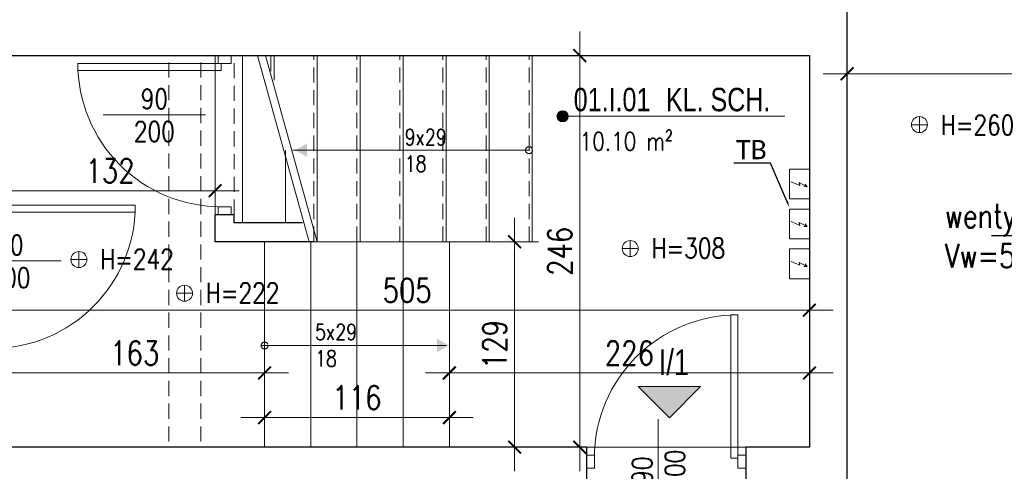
# Model space of a CAD drawing. Header units: millimetres. Extents: x 284606 to 569416, y -192995 to -95103.
# Tile 105 of 178: x 297633 to 298251, y -104158 to -103874. Entities that reach past the tile are written whole.
import ezdxf
from ezdxf import colors
from ezdxf.entities.mleader import LeaderData, LeaderLine
from ezdxf.enums import TextEntityAlignment as Align
from ezdxf.math import Vec2, Vec3

# ---------------------------------------------------------------- set-up
doc = ezdxf.new("R2010")
doc.units = ezdxf.units.MM
doc.linetypes.add('HIDDEN', pattern=[9.525, 6.35, -3.175])
doc.layers.get('0').update_dxf_attribs({"lineweight": 0})
for name, color, linetype, lineweight in [('!STR_Konstrukcja 0.20', 200, 'Continuous', 20), ('!STR_Konstrukcja 0.30', 64, 'Continuous', 30), ('!STR_Opisy 0.09', 8, 'Continuous', 9), ('!STR_Przerywana 0.09', 8, 'HIDDEN', 9), ('!STR_Stolarka drzwiowa', 30, 'Continuous', 15), ('!STR_Wymiarowanie', 254, 'Continuous', 9)]:
    doc.layers.add(name, color=color, linetype=linetype, lineweight=lineweight)
doc.layers.add('!STR_Obrysy pomieszczeń', color=215, linetype='Continuous', lineweight=9, plot=False)
doc.layers.add('!STR_Ogrzewanie grzejniki', color=7, linetype='Continuous', lineweight=15, true_color=0xd10000)
doc.styles.add('AB_Arial', font='NirmalaS.ttf')
doc.styles.add('EKO 1-10', font='romans.shx', dxfattribs={"width": 0.8, "height": 15})
doc.styles.add('EKO 1-5', font='romans.shx', dxfattribs={"width": 0.8, "height": 10})
doc.styles.add('j-romans', font='romans.shx', dxfattribs={"width": 0.7})
doc.styles.get("Standard").update_dxf_attribs({"font": 'calibri.ttf'})
doc.dimstyles.new('EKO wymiar 1-10', dxfattribs={"dimtxt": 15, "dimasz": 8, "dimexe": 15, "dimexo": 15, "dimgap": 5, "dimtad": 1, "dimdec": 0, "dimtxsty": 'EKO 1-10', "dimblk": 'ARCHTICK', "dimcen": 10, "dimdle": 15, "dimclrd": 256, "dimclre": 256, "dimclrt": 256, "dimazin": 2, "dimtfac": 1, "dimtdec": 0, "dimtmove": 2, "dimatfit": 3, "dimldrblk": 'ARCHTICK', "dimfxl": 15, "dimfxlon": 1, "dimlwd": -1, "dimlwe": -1, "dimarcsym": 0})

# ---------------------------------------------------------------- blocks, each defined once
blk = doc.blocks.new('*U157')
at = {"layer": '!STR_Opisy 0.09', "linetype": 'Continuous'}
blk.add_line((32.27, -9.84), (32.27, -74.07), dxfattribs=at)
at = {"layer": '!STR_Stolarka drzwiowa'}
for points in [[(-5, 6.2), (0, 6.2), (0, -1.8), (-5, -1.8)], [(90, 6.2), (95, 6.2), (95, -1.8), (90, -1.8)], [(0, 0), (0, -90), (4.38, -90), (4.38, 0)]]:
    blk.add_lwpolyline(points, close=True, dxfattribs=at)
blk.add_arc((0, 0), 90, 270, 0, dxfattribs=at)
at = {"layer": '!STR_Opisy 0.09', "linetype": 'Continuous', "style": 'EKO 1-10', "width": 0.8}
blk.add_attdef('SZER', text='', height=12.5, rotation=90, dxfattribs=at).set_placement((32.27, -41.96), align=Align.BOTTOM_CENTER)
at = {"layer": '!STR_Opisy 0.09', "ltscale": 0.7, "style": 'EKO 1-10', "width": 0.8}
blk.add_attdef('WYS', text='', height=12.5, rotation=90, dxfattribs=at).set_placement((42.8, -41.96), align=Align.MIDDLE_CENTER)
blk = doc.blocks.new('wysokosc2')
at = {"ltscale": 2}
for points in [[(-5.06, 0.04), (5.03, 0.04)], [(0, 5.1), (0, -5.1)]]:
    blk.add_lwpolyline(points, dxfattribs=at)
blk.add_circle((0, 0), 5.03, dxfattribs=at)
at = {"ltscale": 2, "style": 'EKO 1-5', "width": 0.8}
blk.add_attdef('WYS', (13.29, -6.01), '', height=12.5, dxfattribs=at)
blk = doc.blocks.new('NR MIESZ')
h = blk.add_hatch(color=256)
h.dxf.hatch_style = 1
h.paths.add_polyline_path([(-24.54, -24.54), (0, 0), (24.54, -24.54)])
blk.add_lwpolyline([(-24.54, -24.54), (0, 0), (24.54, -24.54), (-24.54, -24.54)])
at = {"ltscale": 1.5, "style": 'AB_Arial', "width": 0.8}
for p in [(-33.22, -50.58), (-33.22, -83)]:
    blk.add_attdef('NR_POM.', p, '', height=20, rotation=0, dxfattribs=at)
blk = doc.blocks.new('el. podgrzewacz przepływowy')
at = {"ltscale": 5}
blk.add_lwpolyline([(-17.16, -16.94), (12.84, -16.94), (12.84, -36.94), (-17.16, -36.94), (-17.16, -16.94)], dxfattribs=at)
for points in [[(0.15, -18.78), (-3.63, -27.31), (-0.69, -26.57), (-4.8, -34.7)], [(-2.17, -32.69), (-4.8, -34.7), (-4.71, -31.39)]]:
    blk.add_lwpolyline(points)
blk = doc.blocks.new('_ArchTick')
at = {"color": 0, "linetype": 'ByBlock', "const_width": 0.15}
blk.add_lwpolyline([(-0.5, -0.5), (0.5, 0.5)], dxfattribs=at)
blk = doc.blocks.new('*D666')
at = {"layer": '!STR_Wymiarowanie', "ltscale": 1.5, "transparency": 16777216}
for p, q in [((298152.58, -103893.16), (298152.58, -103923.16)), ((298467.58, -103893.16), (298467.58, -103923.16)), ((298137.58, -103908.16), (298482.58, -103908.16))]:
    blk.add_line(p, q, dxfattribs=at)
at = {"layer": 'Defpoints', "color": 0, "ltscale": 1.5, "transparency": 16777216}
for p in [(298152.58, -103799.69), (298467.58, -103799.69), (298467.58, -103908.16)]:
    blk.add_point(p, dxfattribs=at)
at = {"layer": '!STR_Wymiarowanie', "ltscale": 1.5, "transparency": 16777216, "xscale": 8, "yscale": 8, "zscale": 8, "rotation": 180}
blk.add_blockref('_ArchTick', (298152.58, -103908.16), dxfattribs=at)
at = {"layer": '!STR_Wymiarowanie', "ltscale": 1.5, "transparency": 16777216, "xscale": 8, "yscale": 8, "zscale": 8}
blk.add_blockref('_ArchTick', (298467.58, -103908.16), dxfattribs=at)
at = {"layer": '!STR_Wymiarowanie', "ltscale": 1.5, "transparency": 16777216, "insert": (298310.08, -103895.66), "char_height": 15, "attachment_point": 5, "style": 'EKO 1-10'}
blk.add_mtext('315', dxfattribs=at)
blk = doc.blocks.new('*D668')
at = {"layer": '!STR_Wymiarowanie', "ltscale": 1.5, "transparency": 16777216}
for p, q in [((298371.67, -103784.69), (298371.67, -104335.69)), ((298356.67, -103799.69), (298386.67, -103799.69)), ((298356.67, -104320.69), (298386.67, -104320.69))]:
    blk.add_line(p, q, dxfattribs=at)
at = {"layer": 'Defpoints', "color": 0, "ltscale": 1.5, "transparency": 16777216}
for p in [(298152.58, -103799.69), (298152.58, -104320.69), (298371.67, -104320.69)]:
    blk.add_point(p, dxfattribs=at)
at = {"layer": '!STR_Wymiarowanie', "ltscale": 1.5, "transparency": 16777216, "xscale": 8, "yscale": 8, "zscale": 8}
for p, rotation in [((298371.67, -103799.69), 90), ((298371.67, -104320.69), 270)]:
    blk.add_blockref('_ArchTick', p, dxfattribs=dict(at, rotation=rotation))
at = {"layer": '!STR_Wymiarowanie', "ltscale": 1.5, "transparency": 16777216, "insert": (298359.17, -104060.19), "char_height": 15, "attachment_point": 5, "rotation": 90, "style": 'EKO 1-10'}
blk.add_mtext('521', dxfattribs=at)
blk = doc.blocks.new('*U326')
at = {"layer": '!STR_Opisy 0.09', "linetype": 'Continuous'}
blk.add_line((35.02, 43.44), (35.02, -20.79), dxfattribs=at)
at = {"layer": '!STR_Stolarka drzwiowa'}
for points in [[(0, 0), (0, 90), (4.38, 90), (4.38, 0)], [(-5, -6.2), (0, -6.2), (0, 1.8), (-5, 1.8)], [(90, -6.2), (95, -6.2), (95, 1.8), (90, 1.8)]]:
    blk.add_lwpolyline(points, close=True, dxfattribs=at)
blk.add_arc((0, 0), 90, 0, 90, dxfattribs=at)
at = {"layer": '!STR_Opisy 0.09', "linetype": 'Continuous', "style": 'EKO 1-10', "width": 0.8}
blk.add_attdef('SZER', text='', height=12.5, rotation=90, dxfattribs=at).set_placement((35.02, 11.32), align=Align.BOTTOM_CENTER)
at = {"layer": '!STR_Opisy 0.09', "ltscale": 0.7, "style": 'EKO 1-10', "width": 0.8}
blk.add_attdef('WYS', text='', height=12.5, rotation=90, dxfattribs=at).set_placement((45.54, 11.32), align=Align.MIDDLE_CENTER)
blk = doc.blocks.new('*D697')
at = {"layer": '!STR_Wymiarowanie', "ltscale": 1.5, "transparency": 16777216}
for p, q in [((297623.89, -103966.62), (297623.89, -103996.62)), ((297755.89, -103996.62), (297755.89, -103966.62)), ((297608.89, -103981.62), (297770.89, -103981.62))]:
    blk.add_line(p, q, dxfattribs=at)
at = {"layer": 'Defpoints', "color": 0, "ltscale": 1.5, "transparency": 16777216}
for p in [(297623.89, -103896.69), (297755.89, -103981.62), (297755.89, -104013.69)]:
    blk.add_point(p, dxfattribs=at)
at = {"layer": '!STR_Wymiarowanie', "ltscale": 1.5, "transparency": 16777216, "xscale": 8, "yscale": 8, "zscale": 8, "rotation": 180}
blk.add_blockref('_ArchTick', (297623.89, -103981.62), dxfattribs=at)
at = {"layer": '!STR_Wymiarowanie', "ltscale": 1.5, "transparency": 16777216, "xscale": 8, "yscale": 8, "zscale": 8}
blk.add_blockref('_ArchTick', (297755.89, -103981.62), dxfattribs=at)
at = {"layer": '!STR_Wymiarowanie', "ltscale": 1.5, "transparency": 16777216, "insert": (297689.89, -103969.12), "char_height": 15, "attachment_point": 5, "style": 'EKO 1-10'}
blk.add_mtext('132', dxfattribs=at)
blk = doc.blocks.new('*D698')
at = {"layer": '!STR_Wymiarowanie', "ltscale": 1.5, "transparency": 16777216}
for p, q in [((297984.77, -103881.69), (297984.77, -104157.69)), ((297999.77, -103896.69), (297969.77, -103896.69)), ((297999.77, -104142.69), (297969.77, -104142.69))]:
    blk.add_line(p, q, dxfattribs=at)
at = {"layer": 'Defpoints', "color": 0, "ltscale": 1.5, "transparency": 16777216}
for p in [(298128.89, -103896.69), (297984.77, -104142.69), (298128.89, -104142.69)]:
    blk.add_point(p, dxfattribs=at)
at = {"layer": '!STR_Wymiarowanie', "ltscale": 1.5, "transparency": 16777216, "xscale": 8, "yscale": 8, "zscale": 8}
for p, rotation in [((297984.77, -103896.69), 90), ((297984.77, -104142.69), 270)]:
    blk.add_blockref('_ArchTick', p, dxfattribs=dict(at, rotation=rotation))
at = {"layer": '!STR_Wymiarowanie', "ltscale": 1.5, "transparency": 16777216, "insert": (297972.27, -104019.69), "char_height": 15, "attachment_point": 5, "rotation": 90, "style": 'EKO 1-10'}
blk.add_mtext('246', dxfattribs=at)
blk = doc.blocks.new('*D699')
at = {"layer": '!STR_Wymiarowanie', "ltscale": 1.5, "transparency": 16777216}
for p, q in [((297623.89, -104071.66), (297623.89, -104041.66)), ((298128.89, -104071.66), (298128.89, -104041.66)), ((297608.89, -104056.66), (298143.89, -104056.66))]:
    blk.add_line(p, q, dxfattribs=at)
at = {"layer": 'Defpoints', "color": 0, "ltscale": 1.5, "transparency": 16777216}
for p in [(298128.89, -104056.66), (297623.89, -104142.69), (298128.89, -104142.69)]:
    blk.add_point(p, dxfattribs=at)
at = {"layer": '!STR_Wymiarowanie', "ltscale": 1.5, "transparency": 16777216, "xscale": 8, "yscale": 8, "zscale": 8, "rotation": 180}
blk.add_blockref('_ArchTick', (297623.89, -104056.66), dxfattribs=at)
at = {"layer": '!STR_Wymiarowanie', "ltscale": 1.5, "transparency": 16777216, "xscale": 8, "yscale": 8, "zscale": 8}
blk.add_blockref('_ArchTick', (298128.89, -104056.66), dxfattribs=at)
at = {"layer": '!STR_Wymiarowanie', "ltscale": 1.5, "transparency": 16777216, "insert": (297876.39, -104044.16), "char_height": 15, "attachment_point": 5, "style": 'EKO 1-10'}
blk.add_mtext('505', dxfattribs=at)
blk = doc.blocks.new('*D700')
at = {"layer": '!STR_Wymiarowanie', "ltscale": 1.5, "transparency": 16777216}
for p, q in [((297902.89, -104111.08), (297902.89, -104081.08)), ((298128.89, -104111.08), (298128.89, -104081.08)), ((297887.89, -104096.08), (298143.89, -104096.08))]:
    blk.add_line(p, q, dxfattribs=at)
at = {"layer": 'Defpoints', "color": 0, "ltscale": 1.5, "transparency": 16777216}
for p in [(298128.89, -104096.08), (297902.89, -104142.69), (298128.89, -104142.69)]:
    blk.add_point(p, dxfattribs=at)
at = {"layer": '!STR_Wymiarowanie', "ltscale": 1.5, "transparency": 16777216, "xscale": 8, "yscale": 8, "zscale": 8, "rotation": 180}
blk.add_blockref('_ArchTick', (297902.89, -104096.08), dxfattribs=at)
at = {"layer": '!STR_Wymiarowanie', "ltscale": 1.5, "transparency": 16777216, "xscale": 8, "yscale": 8, "zscale": 8}
blk.add_blockref('_ArchTick', (298128.89, -104096.08), dxfattribs=at)
at = {"layer": '!STR_Wymiarowanie', "ltscale": 1.5, "transparency": 16777216, "insert": (298015.89, -104083.58), "char_height": 15, "attachment_point": 5, "style": 'EKO 1-10'}
blk.add_mtext('226', dxfattribs=at)
blk = doc.blocks.new('*D701')
at = {"layer": '!STR_Wymiarowanie', "ltscale": 1.5, "transparency": 16777216}
for p, q in [((297623.89, -104111.08), (297623.89, -104081.08)), ((297786.89, -104111.08), (297786.89, -104081.08)), ((297801.89, -104096.08), (297608.89, -104096.08))]:
    blk.add_line(p, q, dxfattribs=at)
at = {"layer": 'Defpoints', "color": 0, "ltscale": 1.5, "transparency": 16777216}
for p in [(297623.89, -104096.08), (297623.89, -104142.69), (297786.89, -104142.69)]:
    blk.add_point(p, dxfattribs=at)
at = {"layer": '!STR_Wymiarowanie', "ltscale": 1.5, "transparency": 16777216, "xscale": 8, "yscale": 8, "zscale": 8, "rotation": 180}
blk.add_blockref('_ArchTick', (297623.89, -104096.08), dxfattribs=at)
at = {"layer": '!STR_Wymiarowanie', "ltscale": 1.5, "transparency": 16777216, "xscale": 8, "yscale": 8, "zscale": 8}
blk.add_blockref('_ArchTick', (297786.89, -104096.08), dxfattribs=at)
at = {"layer": '!STR_Wymiarowanie', "ltscale": 1.5, "transparency": 16777216, "insert": (297705.39, -104083.58), "char_height": 15, "attachment_point": 5, "style": 'EKO 1-10'}
blk.add_mtext('163', dxfattribs=at)
blk = doc.blocks.new('*D702')
at = {"layer": '!STR_Wymiarowanie', "ltscale": 1.5, "transparency": 16777216}
for p, q in [((297786.89, -104127.69), (297786.89, -104109.12)), ((297902.89, -104127.69), (297902.89, -104109.12)), ((297771.89, -104124.12), (297917.89, -104124.12))]:
    blk.add_line(p, q, dxfattribs=at)
at = {"layer": 'Defpoints', "color": 0, "ltscale": 1.5, "transparency": 16777216}
for p in [(297902.89, -104124.12), (297786.89, -104142.69), (297902.89, -104142.69)]:
    blk.add_point(p, dxfattribs=at)
at = {"layer": '!STR_Wymiarowanie', "ltscale": 1.5, "transparency": 16777216, "xscale": 8, "yscale": 8, "zscale": 8, "rotation": 180}
blk.add_blockref('_ArchTick', (297786.89, -104124.12), dxfattribs=at)
at = {"layer": '!STR_Wymiarowanie', "ltscale": 1.5, "transparency": 16777216, "xscale": 8, "yscale": 8, "zscale": 8}
blk.add_blockref('_ArchTick', (297902.89, -104124.12), dxfattribs=at)
at = {"layer": '!STR_Wymiarowanie', "ltscale": 1.5, "transparency": 16777216, "insert": (297844.89, -104111.62), "char_height": 15, "attachment_point": 5, "style": 'EKO 1-10'}
blk.add_mtext('116', dxfattribs=at)
blk = doc.blocks.new('*D703')
at = {"layer": '!STR_Wymiarowanie', "ltscale": 1.5, "transparency": 16777216}
for p, q in [((297943.82, -103998.69), (297943.82, -104157.69)), ((297928.82, -104013.69), (297958.82, -104013.69)), ((297928.82, -104142.69), (297958.82, -104142.69))]:
    blk.add_line(p, q, dxfattribs=at)
at = {"layer": 'Defpoints', "color": 0, "ltscale": 1.5, "transparency": 16777216}
for p in [(297892.99, -104013.69), (297902.89, -104142.69), (297943.82, -104142.69)]:
    blk.add_point(p, dxfattribs=at)
at = {"layer": '!STR_Wymiarowanie', "ltscale": 1.5, "transparency": 16777216, "xscale": 8, "yscale": 8, "zscale": 8}
for p, rotation in [((297943.82, -104013.69), 90), ((297943.82, -104142.69), 270)]:
    blk.add_blockref('_ArchTick', p, dxfattribs=dict(at, rotation=rotation))
at = {"layer": '!STR_Wymiarowanie', "ltscale": 1.5, "transparency": 16777216, "insert": (297931.32, -104078.19), "char_height": 15, "attachment_point": 5, "rotation": 90, "style": 'EKO 1-10'}
blk.add_mtext('129', dxfattribs=at)
blk = doc.blocks.new('*U506')
at = {"ltscale": 0.3}
blk.add_hatch(color=256, dxfattribs=at).paths.add_polyline_path([(-0.91, 50, 1), (6.82, 50, 1)])
at = {"ltscale": 1.5}
blk.add_line((17.59, 50), (154.57, 50), dxfattribs=at)
at = {"ltscale": 0.3}
blk.add_lwpolyline([(17.59, 50), (2.95, 50)], dxfattribs=at)
blk.add_circle((2.95, 50), 3.86, dxfattribs=at)
at = {"ltscale": 1.5, "width": 0.8}
for tag, p, height, style in [('NR_POM.', (10.51, 53.45), 16, 'AB_Arial'), ('NAZWA_POMIESZCZENIA', (66.91, 53.45), 16, 'AB_Arial'), ('POSADZKA', (9.08, 4), 12.5, 'EKO 1-5')]:
    blk.add_attdef(tag, p, '', height=height, rotation=0, dxfattribs=dict(at, style=style))
at = {"ltscale": 1.5, "style": 'EKO 1-5', "width": 0.8}
blk.add_attdef('POWIERZCHNIA', text='', height=12.5, rotation=0, dxfattribs=at).set_placement((78.06, 22.91), align=Align.BOTTOM_RIGHT)
blk = doc.blocks.new('*U508')
at = {"layer": '!STR_Opisy 0.09', "linetype": 'Continuous'}
blk.add_line((-49.92, 24.56), (-49.92, -39.67), dxfattribs=at)
at = {"layer": '!STR_Stolarka drzwiowa'}
for points in [[(0, 0), (0, 90), (-4.38, 90), (-4.38, 0)], [(-90, -6.2), (-95, -6.2), (-95, 1.8), (-90, 1.8)], [(5, -6.2), (0, -6.2), (0, 1.8), (5, 1.8)]]:
    blk.add_lwpolyline(points, close=True, dxfattribs=at)
blk.add_arc((0, 0), 90, 90, 180, dxfattribs=at)
at = {"layer": '!STR_Opisy 0.09', "linetype": 'Continuous', "style": 'EKO 1-10', "width": 0.8}
blk.add_attdef('SZER', text='', height=12.5, rotation=90, dxfattribs=at).set_placement((-49.92, -7.55), align=Align.BOTTOM_CENTER)
at = {"layer": '!STR_Opisy 0.09', "ltscale": 0.7, "style": 'EKO 1-10', "width": 0.8}
blk.add_attdef('WYS', text='', height=12.5, rotation=90, dxfattribs=at).set_placement((-39.39, -7.55), align=Align.MIDDLE_CENTER)

msp = doc.modelspace()

# ---------------------------------------------------------------- hatches: boundary and pattern name
at = {"layer": '!STR_Opisy 0.09', "linetype": 'Continuous'}
h = msp.add_hatch(color=256, dxfattribs=at)
h.dxf.hatch_style = 1
h.paths.add_polyline_path([(297813.6, -103951.98), (297805.97, -103956.15), (297813.6, -103956.15)])
h.paths.add_polyline_path([(297813.6, -103956.15), (297805.97, -103956.15), (297813.6, -103960.33)])
h = msp.add_hatch(color=256, dxfattribs=at)
h.dxf.hatch_style = 1
h.paths.add_polyline_path([(297895.16, -104074.64), (297902.79, -104078.82), (297895.16, -104078.82)])
h.paths.add_polyline_path([(297895.16, -104078.82), (297902.79, -104078.82), (297895.16, -104083)])

# ---------------------------------------------------------------- linework, layer by layer
at = {"layer": '!STR_Konstrukcja 0.20', "ltscale": 1.5}
for p, q in [((297773.13, -104001.69), (297773.13, -103896.69)), ((297792.89, -103912.18), (297792.89, -103896.69)), ((297819.89, -104013.69), (297819.89, -103896.69)), ((297846.89, -104013.69), (297846.89, -103896.69)), ((297873.89, -104013.69), (297873.89, -103896.69)), ((297900.89, -104013.69), (297900.89, -103896.69)), ((297927.89, -104013.69), (297927.89, -103896.69)), ((297954.89, -104013.69), (297954.89, -103896.69)), ((297800.13, -104001.69), (297800.13, -103956.15)), ((297786.89, -104013.69), (297786.89, -104142.69)), ((297815.89, -104013.69), (297815.89, -104142.69)), ((297954.89, -104013.69), (297819.89, -104013.69)), ((297844.89, -104013.69), (297844.89, -104142.69)), ((297873.89, -104013.69), (297873.89, -104142.69)), ((297902.89, -104013.69), (297902.89, -104142.69))]:
    msp.add_line(p, q, dxfattribs=at)
at = {"layer": '!STR_Konstrukcja 0.30', "ltscale": 1.5}
for p, q in [((297755.89, -104013.69), (297755.86, -103996.69)), ((297767.86, -103996.69), (297755.86, -103996.69)), ((297767.89, -104001.69), (297767.86, -103996.69)), ((297810.71, -104001.69), (297767.89, -104001.69)), ((297817.89, -104013.69), (297755.89, -104013.69)), ((297988.89, -104142.69), (297988.89, -104173)), ((298088.89, -104142.69), (298088.89, -104173))]:
    msp.add_line(p, q, dxfattribs=at)
for points in [[(298467.58, -104127.69), (298467.58, -104320.69), (298152.58, -104320.69), (298152.58, -103799.69), (298323.58, -103799.69)], [(297623.89, -103985.69), (297623.89, -103896.69), (298128.89, -103896.69), (298128.89, -104142.69), (298088.89, -104142.69)], [(297988.89, -104142.69), (297623.89, -104142.69), (297623.89, -104085.69)]]:
    msp.add_lwpolyline(points, dxfattribs=at)
at = {"layer": '!STR_Obrysy pomieszczeń', "ltscale": 0.3}
for points in [[(298152.58, -103799.69), (298467.58, -103799.69), (298467.58, -104320.69), (298152.58, -104320.69)], [(297623.89, -103896.69), (297755.89, -103896.58), (297755.89, -104013.69), (297954.89, -104013.69), (297954.89, -103896.69), (298128.89, -103896.69), (298128.89, -104142.69), (297623.89, -104142.69)]]:
    msp.add_lwpolyline(points, close=True, dxfattribs=at)
at = {"layer": '!STR_Opisy 0.09', "linetype": 'Continuous'}
for points in [[(297952.89, -103956.15), (297804.55, -103956.15)], [(297900.79, -104078.82), (297784.73, -104078.82)]]:
    msp.add_lwpolyline(points, dxfattribs=at)
at = {"layer": '!STR_Opisy 0.09', "linetype": 'HIDDEN', "ltscale": 2}
for centre in [(297952.89, -103956.15), (297786.89, -104078.82)]:
    msp.add_circle(centre, 2.17, dxfattribs=at)
at = {"layer": '!STR_Przerywana 0.09', "ltscale": 1.5}
for p, q in [((297726.81, -103901.03), (297726.81, -104142.69)), ((297726.81, -103901.03), (297726.81, -104142.69)), ((297746.81, -103901.03), (297746.81, -104142.69)), ((297746.81, -103901.03), (297746.81, -104142.69)), ((297755.86, -103996.69), (297755.89, -103896.69)), ((297767.86, -103996.69), (297767.89, -103896.69)), ((297790.89, -103906.44), (297790.89, -103896.69)), ((297817.89, -104013.69), (297817.89, -103896.69)), ((297844.89, -104013.69), (297844.89, -103896.69)), ((297871.89, -104013.69), (297871.89, -103896.69)), ((297898.89, -104013.69), (297898.89, -103896.69)), ((297925.89, -104013.69), (297925.89, -103896.69)), ((297952.89, -104013.69), (297952.89, -103896.69)), ((297988.89, -104142.69), (298088.89, -104142.69))]:
    msp.add_line(p, q, dxfattribs=at)
at = {"layer": '!STR_Wymiarowanie', "ltscale": 1.5}
for p, q in [((297814.89, -104013.69), (297782.5, -103896.69)), ((297819.89, -104013.69), (297787.5, -103896.69))]:
    msp.add_line(p, q, dxfattribs=at)

# ---------------------------------------------------------------- block references
at = {"layer": '!STR_Ogrzewanie grzejniki', "lineweight": 35, "ltscale": 1.5, "xscale": 0.625, "yscale": 0.625, "zscale": 0.625, "rotation": 90}
for p in [(298105.8, -103976.07), (298105.8, -104001.12), (298105.8, -104026.18)]:
    msp.add_blockref('el. podgrzewacz przepływowy', p, dxfattribs=at)
at = {"layer": '!STR_Opisy 0.09'}
ref = msp.add_blockref('*U506', (297971.25, -103980.89), dxfattribs=dict(at, xscale=0.9199999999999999, yscale=0.9199999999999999, zscale=0.9199999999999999))
ref.add_attrib('NAZWA_POM', 'KL. SCH.', (298038.79, -103931.72), dxfattribs={"layer": '0', "ltscale": 1.5, "height": 14.72, "rotation": 0, "style": 'AB_Arial', "width": 0.8})
ref.add_attrib('NUMER_POM', '01.I.01', (297980.92, -103931.72), dxfattribs={"layer": '0', "ltscale": 1.5, "height": 14.72, "rotation": 0, "style": 'AB_Arial', "width": 0.8})
ref.add_attrib('R-SURF', '10.10 m²', dxfattribs={"layer": '0', "ltscale": 1.5, "height": 11.5, "rotation": 0, "style": 'EKO 1-5', "width": 0.8}).set_placement((298043.06, -103959.82), align=Align.BOTTOM_RIGHT)
ref = msp.add_blockref('wysokosc2', (298197.98, -103940.12), dxfattribs=dict(at, xscale=-1, rotation=180))
ref.add_attrib('WYS', 'H=260', (298211.27, -103946.61), dxfattribs={"layer": '0', "ltscale": 2, "height": 12.5, "style": 'EKO 1-5', "width": 0.8})
for p, values in [((298016.44, -104017.93), {'WYS': 'H=308'}), ((297670.37, -104024.84), {'WYS': 'H=242'}), ((297736.65, -104046.03), {'WYS': 'H=222'})]:
    msp.add_blockref('wysokosc2', p, dxfattribs=at).add_auto_attribs(values)
ref = msp.add_blockref('NR MIESZ', (298040.99, -104124.19), dxfattribs=dict(at, xscale=-0.8, yscale=0.8, zscale=0.8, rotation=180))
ref.add_attrib('NR_POM.', 'I/1', (298034.31, -104097.33), dxfattribs={"layer": '0', "ltscale": 1.5, "height": 16, "rotation": 360, "style": 'AB_Arial', "width": 0.8})
at = {"layer": '!STR_Stolarka drzwiowa', "ltscale": 0.3, "rotation": 270}
for name, p in [('*U157', (297759.66, -103901.69)), ('*U326', (297615.76, -103990.69))]:
    msp.add_blockref(name, p, dxfattribs=at).add_auto_attribs({'WYS': '200', 'SZER': '90'})
at = {"layer": '!STR_Stolarka drzwiowa', "ltscale": 0.3}
msp.add_blockref('*U508', (298083.89, -104149.6), dxfattribs=at).add_auto_attribs({'WYS': '200', 'SZER': '90'})

# ---------------------------------------------------------------- texts
at = {"layer": '!STR_Opisy 0.09', "ltscale": 2, "char_height": 10, "style": 'EKO 1-5'}
for s, insert, attachment_point in [('9x29\\P18', (297874.85, -103942.98), 1), ('5x29\\P18', (297818.59, -104092), 7)]:
    msp.add_mtext_dynamic_manual_height_columns(s, width=22.0328, gutter_width=12.5, heights=[0], dxfattribs=dict(at, insert=insert, attachment_point=attachment_point))

# ---------------------------------------------------------------- dimensions: what is measured, and where the dimension line sits
at = {"layer": '!STR_Wymiarowanie', "ltscale": 1.5}
for base, p1, p2, picture, middle in [((298371.67, -104320.69), (298152.58, -103799.69), (298152.58, -104320.69), '*D668', (298359.17, -104060.19)), ((297984.77, -104142.69), (298128.89, -103896.69), (298128.89, -104142.69), '*D698', (297972.27, -104019.69)), ((297943.82, -104142.69), (297892.99, -104013.69), (297902.89, -104142.69), '*D703', (297931.32, -104078.19))]:
    dim = msp.add_linear_dim(base=base, p1=p1, p2=p2, angle=90, dimstyle='EKO wymiar 1-10', dxfattribs=at)
    dim.commit()
    dim.dimension.update_dxf_attribs({"geometry": picture, "text_midpoint": middle})
for base, p1, p2, picture, middle in [((298467.58, -103908.16), (298152.58, -103799.69), (298467.58, -103799.69), '*D666', (298310.08, -103895.66)), ((297755.89, -103981.62), (297623.89, -103896.69), (297755.89, -104013.69), '*D697', (297689.89, -103969.12)), ((298128.89, -104056.66), (297623.89, -104142.69), (298128.89, -104142.69), '*D699', (297876.39, -104044.16)), ((297623.89, -104096.08), (297786.89, -104142.69), (297623.89, -104142.69), '*D701', (297705.39, -104083.58)), ((298128.89, -104096.08), (297902.89, -104142.69), (298128.89, -104142.69), '*D700', (298015.89, -104083.58)), ((297902.89, -104124.12), (297786.89, -104142.69), (297902.89, -104142.69), '*D702', (297844.89, -104111.62))]:
    dim = msp.add_linear_dim(base=base, p1=p1, p2=p2, dimstyle='EKO wymiar 1-10', dxfattribs=at)
    dim.commit()
    dim.dimension.update_dxf_attribs({"geometry": picture, "text_midpoint": middle})

# ---------------------------------------------------------------- leaders
at = {"layer": '!STR_Opisy 0.09', "ltscale": 0.3}
ml = msp.add_multileader_mtext('Standard', dxfattribs=at)
ml.set_content('{\\Fromans|c238;\\W0.8;wentylator wyciągowy \\PVw=50m3/h}', color=256, style='j-romans')
ml.set_leader_properties()
ml.build(insert=Vec2(0, 0))
ml.multileader.update_dxf_attribs({"text_right_attachment_type": 6, "dogleg_length": 0.36, "arrow_head_size": 8, "scale": 2})
ctx = ml.context
ctx.base_point, ctx.scale, ctx.char_height, ctx.arrow_head_size, ctx.landing_gap_size, ctx.plane_origin = Vec3(298209.94, -103999.92), 2, 15, 8, 4, Vec3(296396.82, -104235.92)
ctx.right_attachment = 6
notes = []
notes.append((ctx, [(0, (1, 1, 0), (298408.95, -104009.92), (-1, 0), 0.72, [(0, [(298506.78, -103961.08)], 0, [])])]))
ctx.mtext.insert, ctx.mtext.flow_direction = Vec3(298213.94, -103989.92), 5
at = {"layer": '!STR_Wymiarowanie', "ltscale": 1.5}
ml = msp.add_multileader_mtext('Standard', dxfattribs=at)
ml.set_content('TB', color=256)
ml.set_leader_properties()
ml.build(insert=Vec2(0, 0))
ml.multileader.update_dxf_attribs({"text_right_attachment_type": 6, "dogleg_length": 0.36})
ctx = ml.context
ctx.base_point, ctx.char_height, ctx.plane_origin = Vec3(298081.61, -103955.84), 12, Vec3(308680.21, -88757.52)
ctx.right_attachment, ctx.text_align_type = 6, 2
notes.append((ctx, [(1, (1, 1, 0), (298104.5, -103964.21), (-1, 0), 0.36, [(0, [(298116.33, -103991.89)], 0, [])])]))
ctx.mtext.insert, ctx.mtext.alignment, ctx.mtext.flow_direction = Vec3(298102.14, -103949.81), 3, 5
for ctx, leaders in notes:
    for number, flags, end, landing, length, lines in leaders:
        leader = LeaderData()
        leader.index, (leader.has_last_leader_line, leader.has_dogleg_vector, leader.attachment_direction) = number, flags
        leader.last_leader_point, leader.dogleg_vector, leader.dogleg_length = Vec3(end), Vec3(landing), length
        for number, points, colour, breaks in lines:
            line = LeaderLine()
            line.index, line.vertices, line.color, line.breaks = number, Vec3.list(points), colors.encode_raw_color(colour), breaks
            leader.lines.append(line)
        ctx.leaders.append(leader)

doc.saveas('drawing.dxf')
